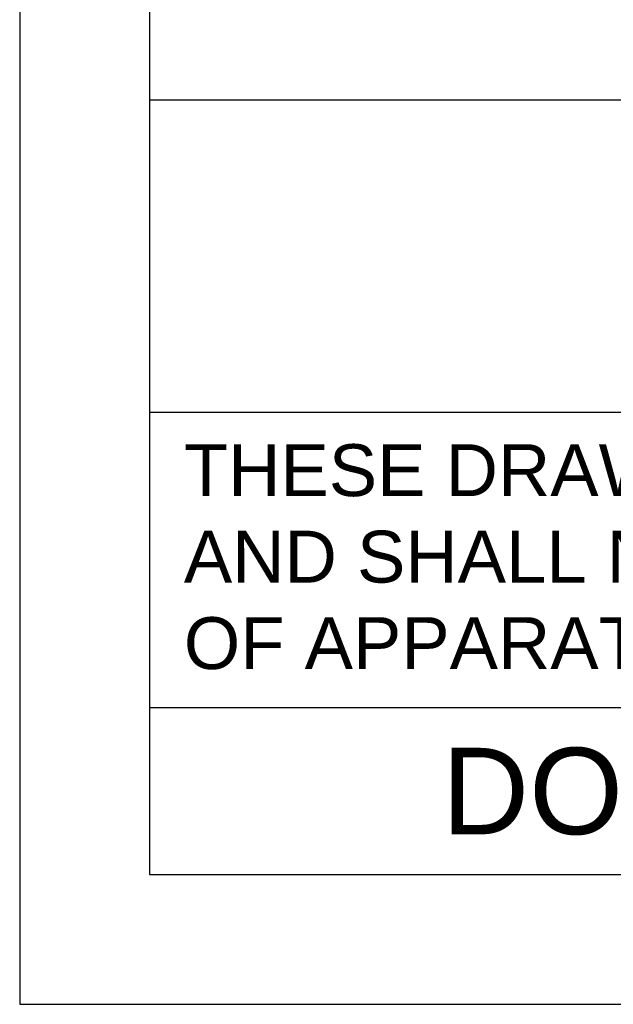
# Model space of a CAD drawing. Header units: millimetres. Extents: x 88 to 1193, y 471 to 1243.
# Tile 1 of 47: x 88 to 177, y 471 to 619. Entities that reach past the tile are written whole.
import ezdxf
from ezdxf.enums import TextEntityAlignment as Align

# ---------------------------------------------------------------- set-up
doc = ezdxf.new("R2010")
doc.units = ezdxf.units.MM
doc.header["$LTSCALE"] = 20
doc.layers.get('0').update_dxf_attribs({"linetype": 'CONTINUOUS'})
doc.layers.add('DIM', color=6, linetype='CONTINUOUS')
doc.styles.add('TEXTSTYLE_1', font='arial.ttf')

msp = doc.modelspace()

# ---------------------------------------------------------------- linework, layer by layer
at = {"color": 7}
for p, q in [((87.55, 1242.91), (87.55, 470.71)), ((107.05, 1223.41), (107.05, 490.21)), ((614.05, 606.66), (107.05, 606.66)), ((614.05, 559.71), (107.05, 559.71)), ((614.05, 515.29), (107.05, 515.29)), ((107.05, 490.21), (614.05, 490.21)), ((87.55, 470.71), (633.55, 470.71))]:
    msp.add_line(p, q, dxfattribs=at)

# ---------------------------------------------------------------- texts
at = {"color": 7, "insert": (112.23, 554.92), "char_height": 7.8, "width": 511.5213, "attachment_point": 1, "style": 'TEXTSTYLE_1'}
msp.add_mtext('THESE DRAWINGS AND SPECIFICATIONS ARE THE PROPERTY OF DELTA ELECTRONICS, INC. \\PAND SHALL NOT BE REPRODUCED OR USED AS THE BASIS FOR THE MANUFACTURE OR SELL \\POF APPARATUSES OR DEVICES WITHOUT PERMISSION.', dxfattribs=at)
at = {"layer": 'DIM', "color": 7, "style": 'TEXTSTYLE_1'}
msp.add_text('DOCUMENT NAME', height=13, dxfattribs=at).set_placement((232.23, 496.28), align=Align.CENTER)

doc.saveas('drawing.dxf')
